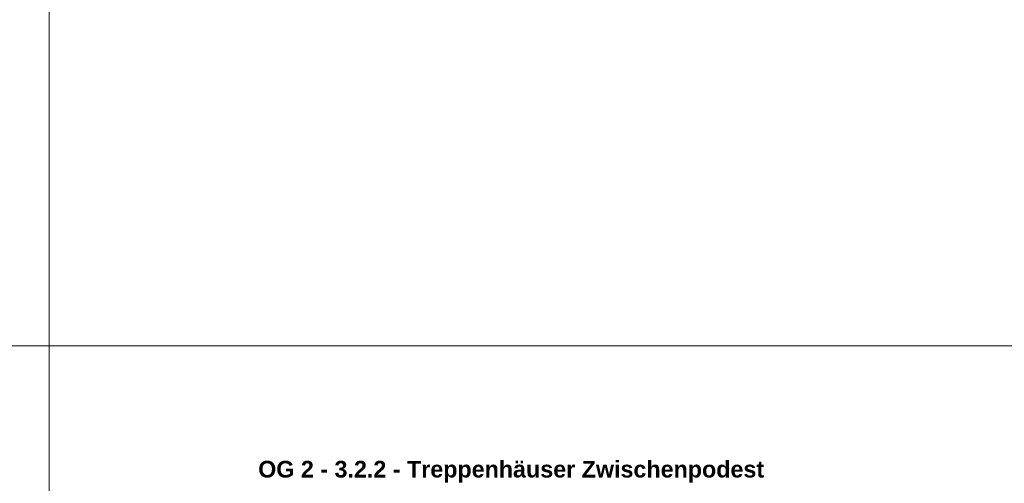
# Model space of a CAD drawing. Header units: metres. Extents: x 0.9 to 30.1, y -10.7 to 8.6.
# Tile 180 of 256: x 7.946 to 9.734, y 3.95 to 4.792. Entities that reach past the tile are written whole.
import ezdxf

# ---------------------------------------------------------------- set-up
doc = ezdxf.new("R2010")
doc.units = ezdxf.units.M
doc.layers.add('Keine', color=7, linetype='Continuous', lineweight=9)
doc.styles.add('Arial (bold)', font='arialbd.ttf')

msp = doc.modelspace()

# ---------------------------------------------------------------- linework, layer by layer
at = {"layer": 'Keine', "color": 255, "flags": 128}
for points in [[(6, 6.6), (8, 6.6), (8, 4.2), (6, 4.2)], [(8, 6.6), (10, 6.6), (10, 4.2), (8, 4.2)], [(6, 4.2), (8, 4.2), (8, 1.8), (6, 1.8)], [(8, 4.2), (10, 4.2), (10, 1.8), (8, 1.8)]]:
    msp.add_lwpolyline(points, close=True, dxfattribs=at)

# ---------------------------------------------------------------- texts
at = {"layer": 'Keine', "color": 7, "transparency": 33554687, "insert": (8.3794, 3.99089), "char_height": 0.0302617, "attachment_point": 1, "line_spacing_factor": 0.994404, "style": 'Arial (bold)'}
msp.add_mtext('OG 2 - 3.2.2 - Treppenhäuser Zwischenpodest', dxfattribs=at)

doc.saveas('drawing.dxf')
